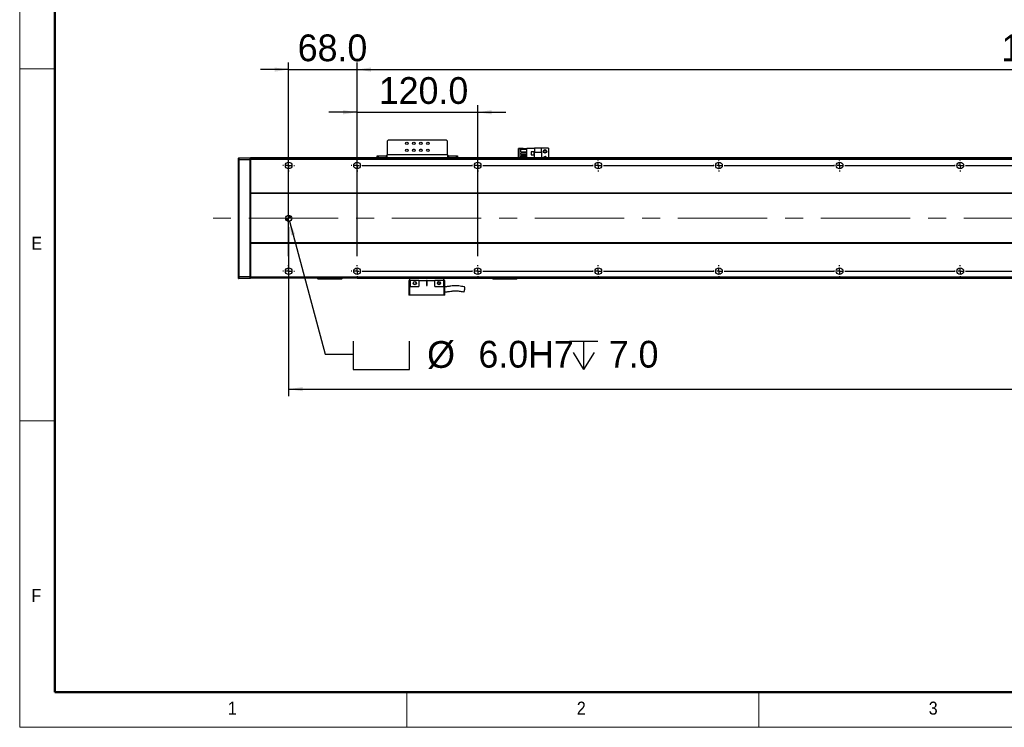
# Model space of a CAD drawing. Header units: millimetres. Extents: x 35 to 2905, y 35 to 2044.
# Tile 1 of 8: x 35 to 1014, y 35 to 738. Entities that reach past the tile are written whole.
import ezdxf

# ---------------------------------------------------------------- set-up
doc = ezdxf.new("R2010")
doc.units = ezdxf.units.MM
doc.header["$LTSCALE"] = 7
doc.linetypes.add('CENTERX2', pattern=[20.32, 12.7, -2.54, 2.54, -2.54])
doc.layers.add('DIMNS', color=7, linetype='Continuous')
doc.styles.add('SLDTEXTSTYLE1', font='Gothic.ttf', dxfattribs={"width": 0.913})
doc.styles.add('SLDTEXTSTYLE8', font='txt')
doc.dimstyles.new('SLDDIMSTYLE0', dxfattribs={"dimtxt": 26.6, "dimasz": 14, "dimexe": 0, "dimexo": 0.0625, "dimgap": 6.65, "dimtad": 2, "dimdec": 1, "dimrnd": 1e-09, "dimzin": 4, "dimdsep": 46, "dimtxsty": 'SLDTEXTSTYLE8', "dimsah": 1, "dimcen": 0.09, "dimadec": 0, "dimazin": 1, "dimtfac": 1, "dimtdec": 1, "dimtofl": 0, "dimtmove": 0, "dimatfit": 3, "dimfxl": 0, "dimfrac": 2, "dimtolj": 1, "dimtzin": 12, "dimarcsym": 0})
doc.dimstyles.new('SLDDIMSTYLE1', dxfattribs={"dimtxt": 26.6, "dimasz": 14, "dimexe": 0, "dimexo": 0.0625, "dimgap": 6.65, "dimtad": 2, "dimdec": 1, "dimrnd": 1e-09, "dimzin": 4, "dimdsep": 46, "dimtxsty": 'SLDTEXTSTYLE8', "dimsah": 1, "dimcen": 0.09, "dimadec": 0, "dimazin": 1, "dimtfac": 1, "dimtdec": 1, "dimtmove": 0, "dimatfit": 0, "dimfxl": 0, "dimfrac": 2, "dimtolj": 1, "dimtzin": 12, "dimarcsym": 0})
doc.dimstyles.new('SLDDIMSTYLE4', dxfattribs={"dimtxt": 26.6, "dimasz": 14, "dimexe": 0, "dimexo": 0.0625, "dimgap": 6.65, "dimtad": 0, "dimtih": 1, "dimtoh": 1, "dimdec": 1, "dimrnd": 1e-09, "dimzin": 4, "dimdsep": 46, "dimtxsty": 'SLDTEXTSTYLE8', "dimsah": 1, "dimcen": 0, "dimadec": 0, "dimazin": 1, "dimtfac": 1, "dimtdec": 1, "dimtofl": 0, "dimtmove": 0, "dimatfit": 3, "dimfxl": 0, "dimfrac": 2, "dimtolj": 1, "dimtzin": 12, "dimarcsym": 0})

# ---------------------------------------------------------------- blocks, each defined once
blk = doc.blocks.new('_D_13')
at = {"layer": 'DIMNS'}
for p, q in [((302.51, 531.97), (302.51, 364.06)), ((2118.51, 526.43), (2118.51, 364.06)), ((302.51, 371.06), (2118.51, 371.06))]:
    blk.add_line(p, q, dxfattribs=at)
for points in [[(302.51, 371.06), (316.51, 368.96), (316.51, 373.16)], [(2118.51, 371.06), (2104.51, 373.16), (2104.51, 368.96)]]:
    blk.add_solid(points, dxfattribs=at)
at = {"layer": 'DIMNS', "insert": (1156.14, 405.96), "char_height": 26.6, "attachment_point": 1, "style": 'SLDTEXTSTYLE8'}
blk.add_mtext('1816.0', dxfattribs=at)
blk = doc.blocks.new('SW_SYMBOL_HOLE_SPOT')
at = {"layer": 'DIMNS', "color": 0}
for p, q in [((0, 6125), (0, 525)), ((11200, 525), (11200, 6125)), ((0, 525), (11200, 525))]:
    blk.add_line(p, q, dxfattribs=at)
blk = doc.blocks.new('SW_SYMBOL_HOLE_DEPTH')
at = {"layer": 'DIMNS', "color": 0}
for p, q in [((0, 6125), (5600, 6125)), ((2800, 6125), (2800, 525)), ((700, 3885), (2800, 525)), ((4900, 3885), (2800, 525))]:
    blk.add_line(p, q, dxfattribs=at)
blk = doc.blocks.new('_D_15')
at = {"layer": 'DIMNS'}
for p, q in [((303.28, 537.96), (338.73, 405.67)), ((338.73, 405.67), (366.73, 405.67))]:
    blk.add_line(p, q, dxfattribs=at)
blk.add_solid([(303.28, 537.96), (304.88, 523.89), (308.94, 524.98)], dxfattribs=at)
at = {"layer": 'DIMNS', "xscale": 0.004985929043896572, "yscale": 0.004985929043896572, "zscale": 0.004985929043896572}
for name, p in [('SW_SYMBOL_HOLE_SPOT', (366.73, 388.06)), ('SW_SYMBOL_HOLE_DEPTH', (581.94, 388.06))]:
    blk.add_blockref(name, p, dxfattribs=at)
at = {"layer": 'DIMNS', "char_height": 26.6, "attachment_point": 1, "style": 'SLDTEXTSTYLE8'}
for s, insert in [('%%c', (440.28, 418.81)), (' 6.0H7', (481.38, 419.07)), ('7.0', (620.87, 419.07))]:
    blk.add_mtext(s, dxfattribs=dict(at, insert=insert))
blk = doc.blocks.new('_D_18')
at = {"layer": 'DIMNS'}
for p, q in [((370.51, 608.09), (370.51, 695.66)), ((2050.51, 608.09), (2050.51, 695.66)), ((370.51, 688.66), (2050.51, 688.66))]:
    blk.add_line(p, q, dxfattribs=at)
for points in [[(370.51, 688.66), (384.51, 686.56), (384.51, 690.76)], [(2050.51, 688.66), (2036.51, 690.76), (2036.51, 686.56)]]:
    blk.add_solid(points, dxfattribs=at)
at = {"layer": 'DIMNS', "char_height": 26.6, "attachment_point": 1, "style": 'SLDTEXTSTYLE8'}
for s, insert in [('=14×120.0(PITCH)', (1115.41, 723.56)), ('1680.0', (1011.44, 723.56))]:
    blk.add_mtext(s, dxfattribs=dict(at, insert=insert))
blk = doc.blocks.new('_D_19')
at = {"layer": 'DIMNS'}
for p, q in [((302.51, 503.09), (302.51, 695.66)), ((370.51, 503.09), (370.51, 695.66)), ((302.51, 688.66), (274.51, 688.66)), ((302.51, 688.66), (370.51, 688.66)), ((370.51, 688.66), (398.51, 688.66))]:
    blk.add_line(p, q, dxfattribs=at)
for points in [[(302.51, 688.66), (288.51, 690.76), (288.51, 686.56)], [(370.51, 688.66), (384.51, 686.56), (384.51, 690.76)]]:
    blk.add_solid(points, dxfattribs=at)
at = {"layer": 'DIMNS', "insert": (311.5, 723.56), "char_height": 26.6, "attachment_point": 1, "style": 'SLDTEXTSTYLE8'}
blk.add_mtext('68.0', dxfattribs=at)
blk = doc.blocks.new('_D_21')
at = {"layer": 'DIMNS'}
for p, q in [((370.51, 503.09), (370.51, 653.24)), ((490.51, 503.09), (490.51, 653.24)), ((370.51, 646.24), (342.51, 646.24)), ((370.51, 646.24), (490.51, 646.24)), ((490.51, 646.24), (518.51, 646.24))]:
    blk.add_line(p, q, dxfattribs=at)
for points in [[(370.51, 646.24), (356.51, 648.34), (356.51, 644.14)], [(490.51, 646.24), (504.51, 644.14), (504.51, 648.34)]]:
    blk.add_solid(points, dxfattribs=at)
at = {"layer": 'DIMNS', "insert": (392.16, 681.14), "char_height": 26.6, "attachment_point": 1, "style": 'SLDTEXTSTYLE8'}
blk.add_mtext('120.0', dxfattribs=at)
blk = doc.blocks.new('SW_CENTERMARKSYMBOL_1')
at = {"layer": 'DIMNS', "color": 0}
for p, q in [((0, 110.08), (0, 110.84)), ((188, 110.08), (188, 110.84)), ((-5.08, 105), (-5.84, 105)), ((0, 105), (-2.54, 105)), ((0, 105), (0, 107.54)), ((0, 105), (0, 102.46)), ((0, 105), (2.54, 105)), ((0, 99.92), (0, 99.16)), ((5.08, 105), (5.84, 105)), ((182.92, 105), (182.16, 105)), ((188, 105), (185.46, 105)), ((188, 105), (188, 107.54)), ((188, 105), (188, 102.46)), ((188, 105), (190.54, 105)), ((188, 99.92), (188, 99.16)), ((193.08, 105), (193.84, 105)), ((-5.08, 0), (-5.84, 0)), ((0, 0), (-2.54, 0)), ((0, 5.08), (0, 5.84)), ((0, 0), (0, 2.54)), ((0, 0), (0, -2.54)), ((0, 0), (2.54, 0)), ((5.08, 0), (5.84, 0)), ((0, -5.08), (0, -5.84))]:
    blk.add_line(p, q, dxfattribs=at)
blk = doc.blocks.new('SW_CENTERMARKSYMBOL_2')
at = {"layer": 'DIMNS', "color": 0}
for p, q in [((-125.08, 0), (-125.84, 0)), ((-120, 0), (-122.54, 0)), ((-120, 5.08), (-120, 5.84)), ((-120, 0), (-120, 2.54)), ((-120, 0), (-120, -2.54)), ((-120, 0), (-117.46, 0)), ((-114.92, 0), (-5.08, 0)), ((-5.08, 0), (-5.84, 0)), ((0, 0), (-2.54, 0)), ((0, 0), (-2.54, 0)), ((0, 5.08), (0, 5.84)), ((0, 0), (0, 2.54)), ((0, 0), (0, 2.54)), ((0, 0), (0, -2.54)), ((0, 0), (2.54, 0)), ((0, 0), (0, -2.54)), ((0, 0), (2.54, 0)), ((5.08, 0), (5.84, 0)), ((5.08, 0), (114.92, 0)), ((114.92, 0), (114.16, 0)), ((120, 0), (117.46, 0)), ((120, 0), (117.46, 0)), ((120, 0), (117.46, 0)), ((120, 5.08), (120, 5.84)), ((120, 0), (120, 2.54)), ((120, 0), (120, 2.54)), ((120, 0), (120, 2.54)), ((120, 0), (120, -2.54)), ((120, 0), (122.54, 0)), ((120, 0), (120, -2.54)), ((120, 0), (122.54, 0)), ((120, 0), (120, -2.54)), ((120, 0), (122.54, 0)), ((125.08, 0), (125.84, 0)), ((125.08, 0), (234.92, 0)), ((234.92, 0), (234.16, 0)), ((240, 0), (237.46, 0)), ((240, 0), (237.46, 0)), ((240, 0), (237.46, 0)), ((240, 0), (237.46, 0)), ((240, 5.08), (240, 5.84)), ((240, 0), (240, 2.54)), ((240, 0), (240, 2.54)), ((240, 0), (240, 2.54)), ((240, 0), (240, 2.54)), ((240, 0), (240, -2.54)), ((240, 0), (242.54, 0)), ((240, 0), (240, -2.54)), ((240, 0), (242.54, 0)), ((240, 0), (240, -2.54)), ((240, 0), (242.54, 0)), ((240, 0), (240, -2.54)), ((240, 0), (242.54, 0)), ((245.08, 0), (245.84, 0)), ((245.08, 0), (354.92, 0)), ((354.92, 0), (354.16, 0)), ((360, 0), (357.46, 0)), ((360, 0), (357.46, 0)), ((360, 0), (357.46, 0)), ((360, 0), (357.46, 0)), ((360, 0), (357.46, 0)), ((360, 5.08), (360, 5.84)), ((360, 0), (360, 2.54)), ((360, 0), (360, 2.54)), ((360, 0), (360, 2.54)), ((360, 0), (360, 2.54)), ((360, 0), (360, 2.54)), ((360, 0), (360, -2.54)), ((360, 0), (362.54, 0)), ((360, 0), (360, -2.54)), ((360, 0), (362.54, 0)), ((360, 0), (360, -2.54)), ((360, 0), (362.54, 0)), ((360, 0), (360, -2.54)), ((360, 0), (362.54, 0)), ((360, 0), (360, -2.54)), ((360, 0), (362.54, 0)), ((365.08, 0), (365.84, 0)), ((365.08, 0), (474.92, 0)), ((474.92, 0), (474.16, 0)), ((480, 0), (477.46, 0)), ((480, 0), (477.46, 0)), ((480, 0), (477.46, 0)), ((480, 0), (477.46, 0)), ((480, 0), (477.46, 0)), ((480, 0), (477.46, 0)), ((480, 5.08), (480, 5.84)), ((480, 0), (480, 2.54)), ((480, 0), (480, 2.54)), ((480, 0), (480, 2.54)), ((480, 0), (480, 2.54)), ((480, 0), (480, 2.54)), ((480, 0), (480, 2.54)), ((480, 0), (480, -2.54)), ((480, 0), (482.54, 0)), ((480, 0), (480, -2.54)), ((480, 0), (482.54, 0)), ((480, 0), (480, -2.54)), ((480, 0), (482.54, 0)), ((480, 0), (480, -2.54)), ((480, 0), (482.54, 0)), ((480, 0), (480, -2.54)), ((480, 0), (482.54, 0)), ((480, 0), (480, -2.54)), ((480, 0), (482.54, 0)), ((485.08, 0), (485.84, 0)), ((485.08, 0), (594.92, 0)), ((-120, -5.08), (-120, -5.84)), ((0, -5.08), (0, -5.84)), ((120, -5.08), (120, -5.84)), ((240, -5.08), (240, -5.84)), ((360, -5.08), (360, -5.84)), ((480, -5.08), (480, -5.84))]:
    blk.add_line(p, q, dxfattribs=at)
blk = doc.blocks.new('SW_CENTERMARKSYMBOL_3')
at = {"layer": 'DIMNS', "color": 0}
for p, q in [((-245.08, 0), (-245.84, 0)), ((-240, 0), (-242.54, 0)), ((-240, 5.08), (-240, 5.84)), ((-240, 0), (-240, 2.54)), ((-240, 0), (-240, -2.54)), ((-240, 0), (-237.46, 0)), ((-234.92, 0), (-125.08, 0)), ((-125.08, 0), (-125.84, 0)), ((-120, 0), (-122.54, 0)), ((-120, 0), (-122.54, 0)), ((-120, 5.08), (-120, 5.84)), ((-120, 0), (-120, 2.54)), ((-120, 0), (-120, 2.54)), ((-120, 0), (-120, -2.54)), ((-120, 0), (-117.46, 0)), ((-120, 0), (-120, -2.54)), ((-120, 0), (-117.46, 0)), ((-114.92, 0), (-114.16, 0)), ((-114.92, 0), (-5.08, 0)), ((-5.08, 0), (-5.84, 0)), ((0, 0), (-2.54, 0)), ((0, 0), (-2.54, 0)), ((0, 0), (-2.54, 0)), ((0, 5.08), (0, 5.84)), ((0, 0), (0, 2.54)), ((0, 0), (0, 2.54)), ((0, 0), (0, 2.54)), ((0, 0), (0, -2.54)), ((0, 0), (2.54, 0)), ((0, 0), (0, -2.54)), ((0, 0), (2.54, 0)), ((0, 0), (0, -2.54)), ((0, 0), (2.54, 0)), ((5.08, 0), (5.84, 0)), ((5.08, 0), (114.92, 0)), ((114.92, 0), (114.16, 0)), ((120, 0), (117.46, 0)), ((120, 0), (117.46, 0)), ((120, 0), (117.46, 0)), ((120, 0), (117.46, 0)), ((120, 5.08), (120, 5.84)), ((120, 0), (120, 2.54)), ((120, 0), (120, 2.54)), ((120, 0), (120, 2.54)), ((120, 0), (120, 2.54)), ((120, 0), (120, -2.54)), ((120, 0), (122.54, 0)), ((120, 0), (120, -2.54)), ((120, 0), (122.54, 0)), ((120, 0), (120, -2.54)), ((120, 0), (122.54, 0)), ((120, 0), (120, -2.54)), ((120, 0), (122.54, 0)), ((125.08, 0), (125.84, 0)), ((125.08, 0), (234.92, 0)), ((234.92, 0), (234.16, 0)), ((240, 0), (237.46, 0)), ((240, 0), (237.46, 0)), ((240, 0), (237.46, 0)), ((240, 0), (237.46, 0)), ((240, 0), (237.46, 0)), ((240, 5.08), (240, 5.84)), ((240, 0), (240, 2.54)), ((240, 0), (240, 2.54)), ((240, 0), (240, 2.54)), ((240, 0), (240, 2.54)), ((240, 0), (240, 2.54)), ((240, 0), (240, -2.54)), ((240, 0), (242.54, 0)), ((240, 0), (240, -2.54)), ((240, 0), (242.54, 0)), ((240, 0), (240, -2.54)), ((240, 0), (242.54, 0)), ((240, 0), (240, -2.54)), ((240, 0), (242.54, 0)), ((240, 0), (240, -2.54)), ((240, 0), (242.54, 0)), ((245.08, 0), (245.84, 0)), ((245.08, 0), (354.92, 0)), ((354.92, 0), (354.16, 0)), ((360, 0), (357.46, 0)), ((360, 0), (357.46, 0)), ((360, 0), (357.46, 0)), ((360, 0), (357.46, 0)), ((360, 0), (357.46, 0)), ((360, 0), (357.46, 0)), ((360, 5.08), (360, 5.84)), ((360, 0), (360, 2.54)), ((360, 0), (360, 2.54)), ((360, 0), (360, 2.54)), ((360, 0), (360, 2.54)), ((360, 0), (360, 2.54)), ((360, 0), (360, 2.54)), ((360, 0), (360, -2.54)), ((360, 0), (362.54, 0)), ((360, 0), (360, -2.54)), ((360, 0), (362.54, 0)), ((360, 0), (360, -2.54)), ((360, 0), (362.54, 0)), ((360, 0), (360, -2.54)), ((360, 0), (362.54, 0)), ((360, 0), (360, -2.54)), ((360, 0), (362.54, 0)), ((360, 0), (360, -2.54)), ((360, 0), (362.54, 0)), ((365.08, 0), (365.84, 0)), ((365.08, 0), (474.92, 0)), ((-240, -5.08), (-240, -5.84)), ((-120, -5.08), (-120, -5.84)), ((0, -5.08), (0, -5.84)), ((120, -5.08), (120, -5.84)), ((240, -5.08), (240, -5.84)), ((360, -5.08), (360, -5.84))]:
    blk.add_line(p, q, dxfattribs=at)
blk = doc.blocks.new('SW_DOWELSYMBOL_0')
at = {"linetype": 'Continuous', "lineweight": 18}
h = blk.add_hatch(color=0, dxfattribs=at)
edge = h.paths.add_edge_path(flags=0)
edge.add_arc((0, 0), 3, 180, 270)
edge.add_line((0, -3), (0, 0))
edge.add_line((0, 0), (-3, 0))
h = blk.add_hatch(color=0, dxfattribs=at)
edge = h.paths.add_edge_path(flags=0)
edge.add_arc((0, 0), 3, 0, 90)
edge.add_line((0, 3), (0, 0))
edge.add_line((0, 0), (3, 0))
at = {"layer": 'DIMNS', "color": 0}
blk.add_circle((0, 0), 3, dxfattribs=at)

msp = doc.modelspace()

# ---------------------------------------------------------------- linework, layer by layer
at = {"color": 7, "linetype": 'Continuous', "lineweight": 18}
for p, q in [((35, 2044), (35, 35)), ((70, 2009), (70, 70)), ((35, 689.5), (70, 689.5)), ((70, 339.5), (35, 339.5)), ((70, 70), (2870, 70)), ((420, 35), (420, 70)), ((770, 70), (770, 35)), ((861, 70), (2870, 70)), ((35, 35), (2905, 35))]:
    msp.add_line(p, q, dxfattribs=at)
at = {"color": 7, "linetype": 'Continuous', "lineweight": 50}
for p, q in [((70, 2009), (70, 70)), ((70, 70), (2870, 70))]:
    msp.add_line(p, q, dxfattribs=at)
at = {"color": 7, "linetype": 'Continuous', "lineweight": 25}
for p, q in [((401.51, 618.66), (400.51, 617.66)), ((400.51, 617.66), (400.51, 603.86)), ((459.51, 618.66), (401.51, 618.66)), ((460.51, 617.66), (459.51, 618.66)), ((460.51, 603.86), (460.51, 617.66)), ((531.31, 610.36), (531.01, 610.06)), ((531.31, 610.06), (531.01, 610.06)), ((531.01, 600.86), (531.01, 610.06)), ((531.31, 610.36), (531.43, 610.36)), ((531.43, 610.36), (531.31, 610.06)), ((535.71, 610.06), (531.31, 610.06)), ((531.31, 610.06), (531.31, 600.86)), ((531.43, 610.36), (535.71, 610.36)), ((533.31, 606.92), (533.31, 609.42)), ((533.31, 609.42), (539.51, 609.42)), ((535.71, 610.36), (539.51, 610.36)), ((535.71, 609.42), (535.71, 610.36)), ((539.51, 600.86), (539.51, 610.66)), ((539.51, 610.66), (547.06, 610.66)), ((554.01, 610.66), (547.06, 610.66)), ((547.06, 610.66), (547.06, 606.36)), ((554.01, 606.36), (554.01, 610.66)), ((561.01, 610.66), (554.01, 610.66)), ((561.01, 610.66), (561.01, 600.86)), ((252.51, 600.56), (252.81, 600.86)), ((252.51, 598.73), (252.51, 600.56)), ((252.51, 598.73), (252.81, 598.86)), ((252.51, 482.98), (252.51, 598.73)), ((252.81, 600.86), (252.81, 598.86)), ((252.81, 600.86), (264.21, 600.86)), ((252.81, 598.86), (252.81, 482.86)), ((264.21, 598.86), (252.81, 598.86)), ((264.21, 598.86), (264.21, 600.86)), ((264.51, 600.56), (264.21, 600.86)), ((264.21, 482.86), (264.21, 598.86)), ((264.51, 598.73), (264.21, 598.86)), ((2156.51, 600.86), (264.51, 600.86)), ((264.51, 600.86), (264.51, 600.56)), ((264.51, 600.56), (264.51, 600.36)), ((2156.51, 600.36), (264.51, 600.36)), ((264.51, 600.36), (264.51, 599.36)), ((2156.51, 599.36), (264.51, 599.36)), ((264.51, 599.36), (264.51, 565.86)), ((390.51, 600.86), (390.51, 602.86)), ((390.51, 602.86), (391.51, 602.86)), ((391.51, 602.86), (391.51, 600.86)), ((391.51, 602.86), (399.51, 602.86)), ((399.51, 602.86), (399.51, 600.86)), ((400.51, 602.86), (399.51, 602.86)), ((460.51, 603.86), (400.51, 603.86)), ((400.51, 600.86), (400.51, 603.86)), ((460.51, 603.86), (460.51, 600.86)), ((461.51, 602.86), (460.51, 602.86)), ((461.51, 602.86), (461.51, 600.86)), ((461.51, 602.86), (469.51, 602.86)), ((469.51, 600.86), (469.51, 602.86)), ((469.51, 602.86), (470.51, 602.86)), ((470.51, 602.86), (470.51, 600.86)), ((533.31, 606.92), (539.51, 606.92)), ((533.31, 604.38), (533.31, 605.88)), ((533.31, 605.88), (539.51, 605.88)), ((533.31, 604.38), (539.51, 604.38)), ((533.31, 601.84), (533.31, 603.34)), ((533.31, 603.34), (539.51, 603.34)), ((533.31, 601.84), (539.51, 601.84)), ((535.71, 605.88), (535.71, 606.92)), ((535.71, 603.34), (535.71, 604.38)), ((535.71, 600.86), (535.71, 601.84)), ((546.81, 606.96), (543.61, 606.96)), ((543.61, 606.96), (543.61, 603.76)), ((543.61, 603.76), (546.81, 603.76)), ((543.71, 606.86), (543.71, 603.86)), ((546.71, 606.86), (543.71, 606.86)), ((543.71, 603.86), (546.71, 603.86)), ((546.71, 603.86), (546.71, 606.86)), ((546.81, 603.76), (546.81, 606.96)), ((554.01, 606.36), (547.06, 606.36)), ((547.06, 601.36), (547.06, 606.36)), ((547.06, 601.36), (554.01, 601.36)), ((547.06, 601.36), (547.06, 600.86)), ((554.01, 606.36), (554.01, 601.36)), ((554.01, 600.86), (554.01, 601.36)), ((2156.51, 565.86), (264.51, 565.86)), ((264.51, 565.86), (264.51, 565.36)), ((2156.51, 565.36), (264.51, 565.36)), ((264.51, 565.36), (264.51, 516.36)), ((2156.51, 516.36), (264.51, 516.36)), ((264.51, 516.36), (264.51, 515.86)), ((2156.51, 515.86), (264.51, 515.86)), ((264.51, 515.86), (264.51, 482.36)), ((252.51, 481.16), (252.51, 482.98)), ((252.51, 482.98), (252.81, 482.86)), ((252.51, 481.16), (252.81, 480.86)), ((252.81, 482.86), (252.81, 480.86)), ((252.81, 482.86), (264.21, 482.86)), ((264.21, 480.86), (252.81, 480.86)), ((264.51, 482.98), (264.21, 482.86)), ((264.21, 480.86), (264.21, 482.86)), ((264.51, 481.16), (264.21, 480.86)), ((2156.51, 482.36), (264.51, 482.36)), ((264.51, 482.36), (264.51, 481.36)), ((264.51, 481.36), (264.51, 481.16)), ((2156.51, 481.36), (264.51, 481.36)), ((331.51, 480.65), (331.51, 481.36)), ((331.51, 480.65), (331.81, 480.35)), ((331.51, 480.65), (332.51, 480.65)), ((332.63, 480.35), (331.81, 480.35)), ((332.51, 481.36), (332.51, 480.65)), ((332.63, 480.35), (332.51, 480.65)), ((332.51, 480.65), (354.51, 480.65)), ((354.38, 480.35), (332.63, 480.35)), ((354.38, 480.35), (354.51, 480.65)), ((355.21, 480.35), (354.38, 480.35)), ((354.51, 480.65), (354.51, 481.36)), ((354.51, 480.65), (355.51, 480.65)), ((355.21, 480.35), (355.51, 480.65)), ((355.51, 481.36), (355.51, 480.65)), ((370.51, 481.36), (370.51, 481.26)), ((2050.51, 481.26), (370.51, 481.26)), ((370.51, 481.06), (370.51, 481.26)), ((2050.51, 481.06), (370.51, 481.06)), ((423.01, 478.96), (423.01, 481.06)), ((457.01, 478.96), (457.01, 481.06)), ((505.51, 480.66), (505.51, 481.06)), ((505.51, 480.66), (505.81, 480.36)), ((505.51, 480.66), (506.51, 480.66)), ((506.63, 480.36), (505.81, 480.36)), ((506.51, 481.06), (506.51, 480.66)), ((506.63, 480.36), (506.51, 480.66)), ((506.51, 480.66), (528.51, 480.66)), ((528.38, 480.36), (506.63, 480.36)), ((528.38, 480.36), (528.51, 480.66)), ((529.21, 480.36), (528.38, 480.36)), ((528.51, 480.66), (528.51, 481.06)), ((528.51, 480.66), (529.51, 480.66)), ((529.21, 480.36), (529.51, 480.66)), ((529.51, 481.06), (529.51, 480.66)), ((422.01, 478.96), (422.01, 464.56)), ((423.21, 478.96), (422.01, 478.96)), ((423.21, 472.96), (423.01, 472.96)), ((423.01, 464.56), (423.01, 472.96)), ((423.21, 478.96), (423.21, 472.96)), ((432.01, 478.96), (423.21, 478.96)), ((423.21, 472.96), (432.01, 472.96)), ((432.01, 478.96), (432.01, 472.96)), ((432.01, 478.96), (439.76, 478.96)), ((440.26, 478.96), (439.76, 478.96)), ((439.76, 478.96), (439.76, 474.21)), ((440.26, 478.96), (448.01, 478.96)), ((440.26, 474.21), (440.26, 478.96)), ((448.01, 472.96), (448.01, 478.96)), ((456.81, 478.96), (448.01, 478.96)), ((448.01, 472.96), (456.81, 472.96)), ((451.39, 477.41), (451.55, 477.51)), ((451.39, 477.41), (451.55, 477.51)), ((453.02, 477.01), (453.15, 476.61)), ((456.81, 472.96), (456.81, 478.96)), ((458.01, 478.96), (456.81, 478.96)), ((457.01, 472.96), (456.81, 472.96)), ((457.01, 472.96), (457.01, 464.56)), ((458.01, 464.56), (458.01, 478.96)), ((423.01, 464.56), (422.01, 464.56)), ((457.01, 464.56), (423.01, 464.56)), ((437.01, 464.56), (437.01, 464.36)), ((437.69, 464.36), (437.01, 464.36)), ((443.01, 464.36), (437.69, 464.36)), ((443.01, 464.36), (443.01, 464.56)), ((458.01, 464.56), (457.01, 464.56))]:
    msp.add_line(p, q, dxfattribs=at)
at = {"color": 8, "linetype": 'Continuous', "lineweight": 25}
for p, q in [((427.76, 609.36), (426.26, 609.36)), ((434.76, 609.36), (433.26, 609.36))]:
    msp.add_line(p, q, dxfattribs=at)
at = {"color": 7, "linetype": 'Continuous', "lineweight": 25}
for centre, radius in [((420.01, 615.36), 1.25), ((420.01, 608.36), 1.25), ((427.01, 615.36), 1.25), ((427.01, 608.36), 1.25), ((434.01, 615.36), 1.25), ((434.01, 608.36), 1.25), ((441.01, 615.36), 1.25), ((441.01, 608.36), 1.25), ((557.51, 607.36), 1.75), ((557.51, 607.36), 1.25), ((302.51, 593.36), 3.3), ((370.51, 593.36), 3.3), ((490.51, 593.36), 3.3), ((610.51, 593.36), 3.3), ((730.51, 593.36), 3.3), ((850.51, 593.36), 3.3), ((970.51, 593.36), 3.3), ((302.51, 540.86), 3), ((302.51, 488.36), 3.3), ((370.51, 488.36), 3.3), ((490.51, 488.36), 3.3), ((610.51, 488.36), 3.3), ((730.51, 488.36), 3.3), ((850.51, 488.36), 3.3), ((970.51, 488.36), 3.3), ((428.01, 476.46), 1.6), ((452.01, 476.46), 1.6)]:
    msp.add_circle(centre, radius, dxfattribs=at)
for centre, radius, start, end in [((557.51, 600.36), 1.75, 16.60155, 163.39845), ((557.51, 600.36), 1.25, 23.57818, 156.42182), ((440.01, 474.21), 0.25, 180, 0)]:
    msp.add_arc(centre, radius, start, end, dxfattribs=at)
for points, knots in [([(429.15, 476.61), (429.17, 476.48), (429.21, 476.22), (429.1, 475.83), (428.88, 475.48), (428.54, 475.22), (428.12, 475.07), (427.67, 475.06), (427.23, 475.19), (427, 475.37), (426.89, 475.46)], [0, 0, 0, 0, 0.114738, 0.230592, 0.350926, 0.475825, 0.605451, 0.739398, 0.877542, 1, 1, 1, 1]), ([(427.99, 477.76), (428.13, 477.73), (428.41, 477.68), (428.77, 477.42), (428.95, 477.18), (429.01, 477.03), (429.02, 477.01)], [0, 0, 0, 0, 0.32233, 0.643215, 0.951835, 1, 1, 1, 1]), ([(452.01, 477.61), (451.89, 477.6), (451.66, 477.58), (451.34, 477.42), (451.09, 477.18), (450.92, 476.87), (450.84, 476.53), (450.88, 476.18), (451.01, 475.85), (451.24, 475.58), (451.53, 475.39), (451.87, 475.3), (452.22, 475.31), (452.56, 475.43), (452.84, 475.64), (453.04, 475.92), (453.16, 476.26), (453.15, 476.49), (453.15, 476.61)], [0, 0, 0, 0, 0.062498, 0.124997, 0.187497, 0.249997, 0.312497, 0.374997, 0.437495, 0.499997, 0.562494, 0.624995, 0.687496, 0.749995, 0.812497, 0.874998, 0.937499, 1, 1, 1, 1]), ([(453.15, 476.61), (453.17, 476.48), (453.21, 476.22), (453.1, 475.83), (452.88, 475.48), (452.54, 475.22), (452.12, 475.07), (451.67, 475.06), (451.23, 475.19), (451, 475.37), (450.89, 475.46)], [0, 0, 0, 0, 0.1147384, 0.230593, 0.3509265, 0.4758319, 0.6054499, 0.739397, 0.8775492, 1, 1, 1, 1]), ([(451.99, 477.76), (452.13, 477.73), (452.41, 477.68), (452.77, 477.42), (452.95, 477.18), (453.01, 477.03), (453.02, 477.01)], [0, 0, 0, 0, 0.322312, 0.64322, 0.951843, 1, 1, 1, 1]), ([(477.32, 472.75), (476.35, 472.91), (474.54, 473.19), (472.07, 473.58), (470.01, 473.75), (468.16, 473.79), (466.13, 473.71), (464.29, 473.5), (462.78, 473.28), (461.77, 473.13), (460.73, 472.98), (459.67, 472.86), (458.75, 472.78), (458.2, 472.82), (458.01, 472.83)], [0, 0, 0, 0, 0.155775, 0.290786, 0.39677, 0.47499, 0.57359, 0.704746, 0.75469, 0.807087, 0.861209, 0.915956, 0.970407, 1, 1, 1, 1]), ([(476.76, 467.85), (476.79, 467.84), (476.89, 467.8), (477.08, 468.07), (477.3, 468.56), (477.48, 469.26), (477.62, 470.07), (477.7, 470.91), (477.7, 471.69), (477.63, 472.3), (477.5, 472.69), (477.38, 472.72), (477.32, 472.73)], [0, 0, 0, 0, 0.0574054, 0.1630264, 0.2664663, 0.369977, 0.4747882, 0.581585, 0.690232, 0.7997763, 0.9088176, 1, 1, 1, 1]), ([(458.01, 467.84), (458.24, 467.83), (458.96, 467.81), (460.11, 467.9), (461.79, 468.09), (463.49, 468.36), (465.16, 468.59), (466.61, 468.73), (468.3, 468.82), (470.21, 468.76), (472.25, 468.53), (474.36, 468.17), (475.9, 467.94), (476.75, 467.81)], [0, 0, 0, 0, 0.036868, 0.11254, 0.178518, 0.302805, 0.384271, 0.444528, 0.530287, 0.647339, 0.744747, 0.860355, 1, 1, 1, 1])]:
    msp.add_open_spline(points, degree=3, knots=knots, dxfattribs=at)
at = {"layer": 'DIMNS', "linetype": 'CENTERX2', "lineweight": 18}
msp.add_line((2200.96, 540.86), (220.06, 540.86), dxfattribs=at)

# ---------------------------------------------------------------- block references
at = {"layer": 'DIMNS'}
for name, p in [('SW_CENTERMARKSYMBOL_1', (302.51, 488.36)), ('SW_CENTERMARKSYMBOL_3', (610.51, 593.36)), ('SW_DOWELSYMBOL_0', (302.51, 540.86)), ('SW_CENTERMARKSYMBOL_2', (490.51, 488.36))]:
    msp.add_blockref(name, p, dxfattribs=at)

# ---------------------------------------------------------------- texts
at = {"color": 7, "linetype": 'Continuous', "lineweight": 0, "char_height": 12.96, "attachment_point": 1, "style": 'SLDTEXTSTYLE1'}
for s, insert in [('E', (46.67, 522.52)), ('F', (46.67, 172.52)), ('1', (242.08, 60.52)), ('2', (589.17, 60.52)), ('3', (939.17, 60.52))]:
    msp.add_mtext(s, dxfattribs=dict(at, insert=insert))

# ---------------------------------------------------------------- dimensions: what is measured, and where the dimension line sits
at = {"layer": 'DIMNS'}
dim = msp.add_linear_dim(base=(2050.51, 688.66), p1=(370.51, 599.2), p2=(2050.51, 599.2), text='<>=14×120.0(PITCH)', dimstyle='SLDDIMSTYLE0', dxfattribs=at)
dim.commit()
dim.dimension.update_dxf_attribs({"geometry": '_D_18', "text_midpoint": (1208.12, 688.66), "dimtype": 160})
for base, p1, p2, dimstyle, picture, middle in [((370.51, 688.66), (302.51, 494.2), (370.51, 494.2), 'SLDDIMSTYLE1', '_D_19', (344.27, 688.66)), ((490.51, 646.24), (370.51, 494.2), (490.51, 494.2), 'SLDDIMSTYLE1', '_D_21', (434.54, 646.24)), ((2118.51, 371.06), (302.51, 540.86), (2118.51, 535.32), 'SLDDIMSTYLE0', '_D_13', (1208.12, 371.06))]:
    dim = msp.add_linear_dim(base=base, p1=p1, p2=p2, dimstyle=dimstyle, dxfattribs=at)
    dim.commit()
    dim.dimension.update_dxf_attribs({"geometry": picture, "text_midpoint": middle, "dimtype": 160})
dim = msp.add_diameter_dim_2p(p1=(301.73, 543.76), p2=(303.28, 537.96), text='{\\fGDT;v}<>H7{\\fGDT;x}7.0\\P', dimstyle='SLDDIMSTYLE4', dxfattribs=at)
dim.commit()
dim.dimension.update_dxf_attribs({"geometry": '_D_15', "text_midpoint": (516.97, 405.67), "dimtype": 163})

doc.saveas('drawing.dxf')
